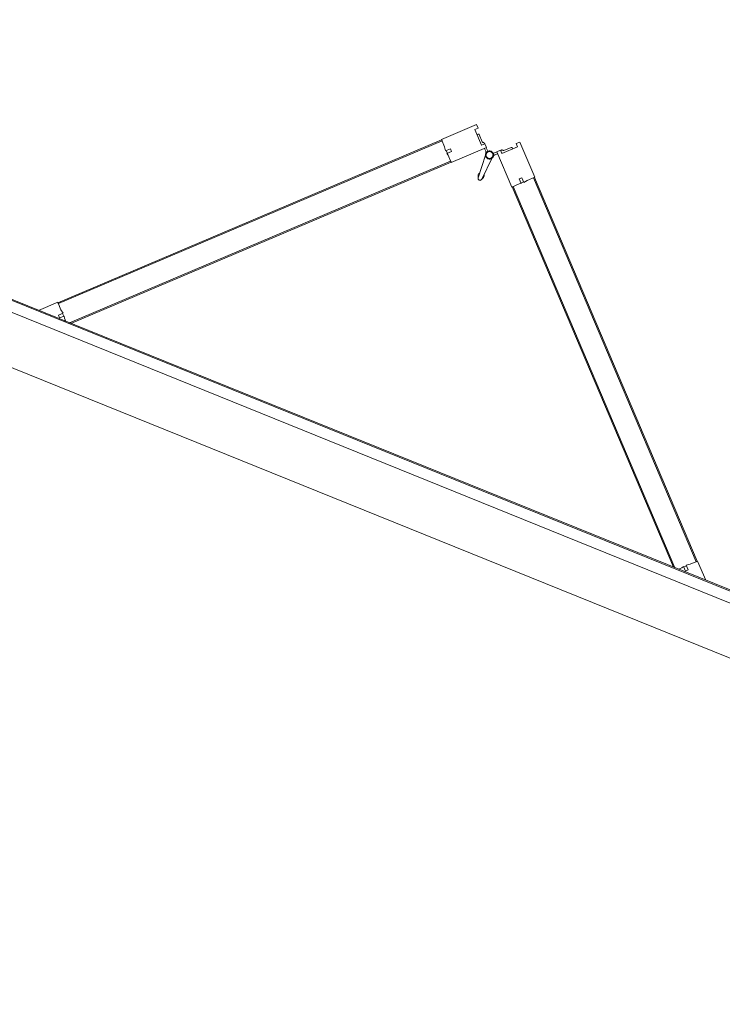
# Model space of a CAD drawing. Header units: inches. Extents: x 424 to 2043, y -237 to 445.
# Tile 114 of 256: x 744.71 to 746.11, y -109.08 to -107.12. Entities that reach past the tile are written whole.
import ezdxf

# ---------------------------------------------------------------- set-up
doc = ezdxf.new("R2010")
doc.units = ezdxf.units.IN
doc.header["$MEASUREMENT"] = 0
doc.layers.add('A-DOOR', color=31, linetype='Continuous', lineweight=9)

# ---------------------------------------------------------------- blocks, each defined once
blk = doc.blocks.new('5-panel_Bi-fold_external_door_10806 - Type 1-225860-اول')
at = {"layer": 'A-DOOR'}
for p, q in [((-0.1205, 0.7449), (-0.1742, 0.6912)), ((-0.1148, 0.7393), (-0.1205, 0.7449)), ((-0.0274, 0.7449), (-0.033, 0.7393)), ((0.0264, 0.6912), (-0.0274, 0.7449)), ((-0.1198, 0.7343), (-0.1148, 0.7393)), ((-0.0957, 0.7103), (-0.1198, 0.7343)), ((-0.1103, 0.7284), (-0.112, 0.7266)), ((-0.1103, 0.7284), (-0.112, 0.7266)), ((-0.1103, 0.7284), (-0.112, 0.7266)), ((-0.097, 0.7173), (-0.1081, 0.7284)), ((-0.0281, 0.7343), (-0.0521, 0.7103)), ((-0.0397, 0.7284), (-0.0508, 0.7173)), ((-0.0358, 0.7266), (-0.0376, 0.7284)), ((-0.0358, 0.7266), (-0.0376, 0.7284)), ((-0.0358, 0.7266), (-0.0376, 0.7284)), ((-0.033, 0.7393), (-0.0281, 0.7343)), ((-0.1389, 0.6558), (-0.0851, 0.7096)), ((-0.0908, 0.7153), (-0.0957, 0.7103)), ((-0.0909, 0.7151), (-0.0924, 0.7165)), ((-0.0851, 0.7096), (-0.0908, 0.7153)), ((-0.0879, 0.7068), (-0.0837, 0.7025)), ((-0.0797, 0.7039), (-0.0853, 0.7094)), ((-0.0625, 0.7094), (-0.0681, 0.7039)), ((-0.0642, 0.7025), (-0.0599, 0.7068)), ((-0.0571, 0.7153), (-0.0627, 0.7096)), ((-0.0627, 0.7096), (-0.009, 0.6558)), ((-0.0521, 0.7103), (-0.0571, 0.7153)), ((-0.0554, 0.7165), (-0.0569, 0.7151)), ((-0.7598, 0.1042), (-0.1735, 0.6905)), ((-0.7584, 0.1027), (-0.1721, 0.6891)), ((-0.1742, 0.6912), (-0.1627, 0.6797)), ((-0.1735, 0.6905), (-0.1721, 0.6891)), ((-0.0812, 0.695), (-0.0779, 0.648)), ((-0.0699, 0.648), (-0.0666, 0.695)), ((-0.0674, 0.7031), (-0.0676, 0.7033)), ((-0.0674, 0.7031), (-0.0676, 0.7033)), ((-0.0674, 0.7031), (-0.0676, 0.7033)), ((-0.0674, 0.7031), (-0.0676, 0.7033)), ((-0.0674, 0.7031), (-0.0676, 0.7033)), ((-0.0674, 0.7031), (-0.0676, 0.7033)), ((-0.0674, 0.7031), (-0.0676, 0.7033)), ((-0.0674, 0.7031), (-0.0676, 0.7033)), ((-0.0674, 0.7031), (-0.0676, 0.7033)), ((0.0148, 0.6797), (0.0264, 0.6912)), ((0.0243, 0.6891), (0.0257, 0.6905)), ((0.0243, 0.6891), (0.6106, 0.1027)), ((0.0257, 0.6905), (0.612, 0.1042)), ((-0.1627, 0.6797), (-0.158, 0.6731)), ((-0.158, 0.6731), (-0.1507, 0.6804)), ((-0.1571, 0.6741), (-0.1528, 0.6698)), ((-0.1464, 0.6762), (-0.1536, 0.6691)), ((-0.1536, 0.6691), (-0.15, 0.667)), ((-0.1507, 0.6804), (-0.1464, 0.6762)), ((-0.15, 0.667), (-0.1389, 0.6558)), ((-0.009, 0.6558), (0.0022, 0.667)), ((-0.0014, 0.6762), (0.0029, 0.6804)), ((0.0057, 0.6691), (-0.0014, 0.6762)), ((0.0022, 0.667), (0.0057, 0.6691)), ((0.0029, 0.6804), (0.0102, 0.6731)), ((0.005, 0.6698), (0.0092, 0.6741)), ((0.0102, 0.6731), (0.0148, 0.6797)), ((-0.7235, 0.0755), (-0.141, 0.658)), ((-0.7207, 0.0755), (-0.1396, 0.6566)), ((-0.141, 0.658), (-0.1396, 0.6566)), ((-0.0796, 0.6523), (-0.0777, 0.647)), ((-0.0796, 0.6523), (-0.0779, 0.648)), ((-0.0777, 0.647), (-0.0796, 0.6523)), ((-0.0777, 0.647), (-0.0779, 0.648)), ((-0.0701, 0.647), (-0.0683, 0.6523)), ((-0.0683, 0.6523), (-0.0701, 0.647)), ((-0.0701, 0.647), (-0.07, 0.6474)), ((-0.0683, 0.6523), (-0.0699, 0.648)), ((-0.0083, 0.6566), (-0.0069, 0.658)), ((-0.0083, 0.6566), (0.5728, 0.0755)), ((-0.0069, 0.658), (0.5757, 0.0755)), ((-0.7605, 0.1049), (-0.7899, 0.0755)), ((-0.749, 0.0933), (-0.7605, 0.1049)), ((-0.7584, 0.1027), (-0.7598, 0.1042)), ((0.6127, 0.1049), (0.6012, 0.0933)), ((0.612, 0.1042), (0.6106, 0.1027)), ((0.6421, 0.0755), (0.6127, 0.1049)), ((-0.7498, 0.0814), (-0.7424, 0.0887)), ((-0.7455, 0.0771), (-0.7498, 0.0814)), ((-0.7424, 0.0887), (-0.749, 0.0933)), ((-0.7384, 0.0842), (-0.7455, 0.0771)), ((-0.7391, 0.0835), (-0.7434, 0.0877)), ((-0.7363, 0.0807), (-0.7384, 0.0842)), ((-0.7311, 0.0755), (-0.7363, 0.0807)), ((0.5885, 0.0807), (0.5833, 0.0755)), ((0.5906, 0.0842), (0.5885, 0.0807)), ((0.5977, 0.0771), (0.5906, 0.0842)), ((0.5956, 0.0877), (0.5913, 0.0835)), ((0.6012, 0.0933), (0.5946, 0.0887)), ((0.5946, 0.0887), (0.6019, 0.0814)), ((0.6019, 0.0814), (0.5977, 0.0771)), ((2.581, 0.0759), (-2.331, 0.0759)), ((2.581, 0.0737), (-2.331, 0.0737)), ((-2.331, 0.0516), (2.581, 0.0516)), ((-2.331, -0.05), (2.581, -0.05))]:
    blk.add_line(p, q, dxfattribs=at)
at = {"layer": 'A-DOOR', "flags": 128}
for points in [[(-0.0739, 0.7063), (-0.0742, 0.7063), (-0.0746, 0.7063), (-0.0749, 0.7063), (-0.0752, 0.7062), (-0.0755, 0.7062), (-0.0758, 0.7061), (-0.0761, 0.706), (-0.0764, 0.7059), (-0.0767, 0.7058), (-0.077, 0.7057), (-0.0773, 0.7056), (-0.0776, 0.7054), (-0.0779, 0.7053), (-0.0782, 0.7051), (-0.0784, 0.7049), (-0.0787, 0.7048), (-0.0789, 0.7046), (-0.0792, 0.7044), (-0.0794, 0.7041), (-0.0797, 0.7039), (-0.0799, 0.7037), (-0.0801, 0.7034), (-0.0803, 0.7032), (-0.0805, 0.7029), (-0.0806, 0.7027), (-0.0808, 0.7024), (-0.081, 0.7021), (-0.0811, 0.7018), (-0.0812, 0.7015), (-0.0814, 0.7012), (-0.0815, 0.7009), (-0.0816, 0.7006), (-0.0817, 0.7003), (-0.0817, 0.7), (-0.0818, 0.6997), (-0.0818, 0.6994), (-0.0819, 0.6991), (-0.0819, 0.6987), (-0.0819, 0.6984), (-0.0819, 0.6981), (-0.0819, 0.6978), (-0.0819, 0.6975), (-0.0818, 0.6972), (-0.0818, 0.6968), (-0.0817, 0.6965), (-0.0816, 0.6962), (-0.0815, 0.6959), (-0.0814, 0.6956), (-0.0813, 0.6953), (-0.0812, 0.695), (-0.0811, 0.6947), (-0.0809, 0.6944), (-0.0807, 0.6942), (-0.0806, 0.6939), (-0.0804, 0.6936), (-0.0802, 0.6934), (-0.08, 0.6931), (-0.0798, 0.6929), (-0.0796, 0.6927), (-0.0793, 0.6924), (-0.0791, 0.6922), (-0.0788, 0.692), (-0.0786, 0.6918), (-0.0783, 0.6917), (-0.078, 0.6915), (-0.0778, 0.6913), (-0.0775, 0.6912), (-0.0772, 0.691)], [(-0.0739, 0.7063), (-0.0742, 0.7063), (-0.0746, 0.7063), (-0.0749, 0.7063), (-0.0752, 0.7062), (-0.0755, 0.7062), (-0.0758, 0.7061), (-0.0761, 0.706), (-0.0764, 0.7059), (-0.0767, 0.7058), (-0.077, 0.7057), (-0.0773, 0.7056), (-0.0776, 0.7054), (-0.0779, 0.7053), (-0.0782, 0.7051), (-0.0784, 0.7049), (-0.0787, 0.7048), (-0.0789, 0.7046), (-0.0792, 0.7044), (-0.0794, 0.7041), (-0.0797, 0.7039), (-0.0799, 0.7037), (-0.0801, 0.7034), (-0.0803, 0.7032), (-0.0805, 0.7029), (-0.0806, 0.7027), (-0.0808, 0.7024), (-0.081, 0.7021), (-0.0811, 0.7018), (-0.0812, 0.7015), (-0.0814, 0.7012), (-0.0815, 0.7009), (-0.0816, 0.7006), (-0.0817, 0.7003), (-0.0817, 0.7), (-0.0818, 0.6997), (-0.0818, 0.6994), (-0.0819, 0.6991), (-0.0819, 0.6987), (-0.0819, 0.6984), (-0.0819, 0.6981), (-0.0819, 0.6978), (-0.0819, 0.6975), (-0.0818, 0.6972), (-0.0818, 0.6968), (-0.0817, 0.6965), (-0.0816, 0.6962), (-0.0815, 0.6959), (-0.0814, 0.6956), (-0.0813, 0.6953), (-0.0812, 0.695), (-0.0811, 0.6947), (-0.0809, 0.6944), (-0.0807, 0.6942), (-0.0806, 0.6939), (-0.0804, 0.6936), (-0.0802, 0.6934), (-0.08, 0.6931), (-0.0798, 0.6929), (-0.0796, 0.6927), (-0.0793, 0.6924), (-0.0791, 0.6922), (-0.0788, 0.692), (-0.0786, 0.6918), (-0.0783, 0.6917), (-0.078, 0.6915), (-0.0778, 0.6913), (-0.0775, 0.6912), (-0.0772, 0.691), (-0.0769, 0.6909), (-0.0766, 0.6908), (-0.0763, 0.6907), (-0.076, 0.6906), (-0.0757, 0.6905), (-0.0754, 0.6905), (-0.075, 0.6904), (-0.0747, 0.6904), (-0.0744, 0.6904), (-0.0741, 0.6903), (-0.0739, 0.6903)], [(-0.0739, 0.7063), (-0.0742, 0.7063), (-0.0746, 0.7063), (-0.0749, 0.7063), (-0.0752, 0.7062), (-0.0755, 0.7062), (-0.0758, 0.7061), (-0.0761, 0.706), (-0.0764, 0.7059), (-0.0767, 0.7058), (-0.077, 0.7057), (-0.0773, 0.7056), (-0.0776, 0.7054), (-0.0779, 0.7053), (-0.0782, 0.7051), (-0.0784, 0.7049), (-0.0787, 0.7048), (-0.0789, 0.7046), (-0.0792, 0.7044), (-0.0794, 0.7041), (-0.0797, 0.7039), (-0.0799, 0.7037), (-0.0801, 0.7034), (-0.0803, 0.7032), (-0.0805, 0.7029), (-0.0806, 0.7027), (-0.0808, 0.7024), (-0.081, 0.7021), (-0.0811, 0.7018), (-0.0812, 0.7015), (-0.0814, 0.7012), (-0.0815, 0.7009), (-0.0816, 0.7006), (-0.0817, 0.7003), (-0.0817, 0.7), (-0.0818, 0.6997), (-0.0818, 0.6994), (-0.0819, 0.6991), (-0.0819, 0.6987), (-0.0819, 0.6984), (-0.0819, 0.6981), (-0.0819, 0.6978), (-0.0819, 0.6975), (-0.0818, 0.6972), (-0.0818, 0.6968), (-0.0817, 0.6965), (-0.0816, 0.6962), (-0.0815, 0.6959), (-0.0814, 0.6956), (-0.0813, 0.6953), (-0.0812, 0.695), (-0.0811, 0.6947), (-0.0809, 0.6944), (-0.0807, 0.6942), (-0.0806, 0.6939), (-0.0804, 0.6936), (-0.0802, 0.6934), (-0.08, 0.6931), (-0.0798, 0.6929), (-0.0796, 0.6927), (-0.0793, 0.6924), (-0.0791, 0.6922), (-0.0788, 0.692), (-0.0786, 0.6918), (-0.0783, 0.6917), (-0.078, 0.6915), (-0.0778, 0.6913), (-0.0775, 0.6912), (-0.0772, 0.691)], [(-0.0739, 0.7063), (-0.0742, 0.7063), (-0.0746, 0.7063), (-0.0749, 0.7063), (-0.0752, 0.7062), (-0.0755, 0.7062), (-0.0758, 0.7061), (-0.0761, 0.706), (-0.0764, 0.7059), (-0.0767, 0.7058), (-0.077, 0.7057), (-0.0773, 0.7056), (-0.0776, 0.7054), (-0.0779, 0.7053), (-0.0782, 0.7051), (-0.0784, 0.7049), (-0.0787, 0.7048), (-0.0789, 0.7046), (-0.0792, 0.7044), (-0.0794, 0.7041), (-0.0797, 0.7039), (-0.0799, 0.7037), (-0.0801, 0.7034), (-0.0803, 0.7032), (-0.0805, 0.7029), (-0.0806, 0.7027), (-0.0808, 0.7024), (-0.081, 0.7021), (-0.0811, 0.7018), (-0.0812, 0.7015), (-0.0814, 0.7012), (-0.0815, 0.7009), (-0.0816, 0.7006), (-0.0817, 0.7003), (-0.0817, 0.7), (-0.0818, 0.6997), (-0.0818, 0.6994), (-0.0819, 0.6991), (-0.0819, 0.6987), (-0.0819, 0.6984), (-0.0819, 0.6981), (-0.0819, 0.6978), (-0.0819, 0.6975), (-0.0818, 0.6972), (-0.0818, 0.6968), (-0.0817, 0.6965), (-0.0816, 0.6962), (-0.0815, 0.6959), (-0.0814, 0.6956), (-0.0813, 0.6953), (-0.0812, 0.695), (-0.0811, 0.6947), (-0.0809, 0.6944), (-0.0807, 0.6942), (-0.0806, 0.6939), (-0.0804, 0.6936), (-0.0802, 0.6934), (-0.08, 0.6931), (-0.0798, 0.6929), (-0.0796, 0.6927), (-0.0793, 0.6924), (-0.0791, 0.6922), (-0.0788, 0.692), (-0.0786, 0.6918), (-0.0783, 0.6917), (-0.078, 0.6915), (-0.0778, 0.6913), (-0.0775, 0.6912), (-0.0772, 0.691)], [(-0.0739, 0.7063), (-0.0742, 0.7063), (-0.0746, 0.7063), (-0.0749, 0.7063), (-0.0752, 0.7062), (-0.0755, 0.7062), (-0.0758, 0.7061), (-0.0761, 0.706), (-0.0764, 0.7059), (-0.0767, 0.7058), (-0.077, 0.7057), (-0.0773, 0.7056), (-0.0776, 0.7054), (-0.0779, 0.7053), (-0.0782, 0.7051), (-0.0784, 0.7049), (-0.0787, 0.7048), (-0.0789, 0.7046), (-0.0792, 0.7044), (-0.0794, 0.7041), (-0.0797, 0.7039), (-0.0799, 0.7037), (-0.0801, 0.7034), (-0.0803, 0.7032), (-0.0805, 0.7029), (-0.0806, 0.7027), (-0.0808, 0.7024), (-0.081, 0.7021), (-0.0811, 0.7018), (-0.0812, 0.7015), (-0.0814, 0.7012), (-0.0815, 0.7009), (-0.0816, 0.7006), (-0.0817, 0.7003), (-0.0817, 0.7), (-0.0818, 0.6997), (-0.0818, 0.6994), (-0.0819, 0.6991), (-0.0819, 0.6987), (-0.0819, 0.6984), (-0.0819, 0.6981), (-0.0819, 0.6978), (-0.0819, 0.6975), (-0.0818, 0.6972), (-0.0818, 0.6968), (-0.0817, 0.6965), (-0.0816, 0.6962), (-0.0815, 0.6959), (-0.0814, 0.6956), (-0.0813, 0.6953), (-0.0812, 0.695), (-0.0811, 0.6947), (-0.0809, 0.6944), (-0.0807, 0.6942), (-0.0806, 0.6939), (-0.0804, 0.6936), (-0.0802, 0.6934), (-0.08, 0.6931), (-0.0798, 0.6929), (-0.0796, 0.6927), (-0.0793, 0.6924), (-0.0791, 0.6922), (-0.0788, 0.692), (-0.0786, 0.6918), (-0.0783, 0.6917), (-0.078, 0.6915), (-0.0778, 0.6913), (-0.0775, 0.6912), (-0.0772, 0.691)], [(-0.0739, 0.7063), (-0.0742, 0.7063), (-0.0746, 0.7063), (-0.0749, 0.7063), (-0.0752, 0.7062), (-0.0755, 0.7062), (-0.0758, 0.7061), (-0.0761, 0.706), (-0.0764, 0.7059), (-0.0767, 0.7058), (-0.077, 0.7057), (-0.0773, 0.7056), (-0.0776, 0.7054), (-0.0779, 0.7053), (-0.0782, 0.7051), (-0.0784, 0.7049), (-0.0787, 0.7048), (-0.0789, 0.7046), (-0.0792, 0.7044), (-0.0794, 0.7041), (-0.0797, 0.7039), (-0.0799, 0.7037), (-0.0801, 0.7034), (-0.0803, 0.7032), (-0.0805, 0.7029)], [(-0.0739, 0.7063), (-0.0742, 0.7063), (-0.0746, 0.7063), (-0.0749, 0.7063), (-0.0752, 0.7062), (-0.0755, 0.7062), (-0.0758, 0.7061), (-0.0761, 0.706), (-0.0764, 0.7059), (-0.0767, 0.7058), (-0.077, 0.7057), (-0.0773, 0.7056), (-0.0776, 0.7054), (-0.0779, 0.7053), (-0.0782, 0.7051), (-0.0784, 0.7049), (-0.0787, 0.7048), (-0.0789, 0.7046), (-0.0792, 0.7044), (-0.0794, 0.7041), (-0.0797, 0.7039), (-0.0799, 0.7037), (-0.0801, 0.7034), (-0.0803, 0.7032), (-0.0805, 0.7029)], [(-0.0739, 0.7063), (-0.0742, 0.7063), (-0.0746, 0.7063), (-0.0749, 0.7063), (-0.0752, 0.7062), (-0.0755, 0.7062), (-0.0758, 0.7061), (-0.0761, 0.706), (-0.0764, 0.7059), (-0.0767, 0.7058), (-0.077, 0.7057), (-0.0773, 0.7056), (-0.0776, 0.7054), (-0.0779, 0.7053), (-0.0782, 0.7051), (-0.0784, 0.7049), (-0.0787, 0.7048), (-0.0789, 0.7046), (-0.0792, 0.7044), (-0.0794, 0.7041), (-0.0797, 0.7039), (-0.0799, 0.7037), (-0.0801, 0.7034), (-0.0803, 0.7032), (-0.0805, 0.7029)], [(-0.0739, 0.7063), (-0.0742, 0.7063), (-0.0746, 0.7063), (-0.0749, 0.7063), (-0.0752, 0.7062), (-0.0755, 0.7062), (-0.0758, 0.7061), (-0.0761, 0.706), (-0.0764, 0.7059), (-0.0767, 0.7058), (-0.077, 0.7057), (-0.0773, 0.7056), (-0.0776, 0.7054), (-0.0779, 0.7053), (-0.0782, 0.7051), (-0.0784, 0.7049), (-0.0787, 0.7048), (-0.0789, 0.7046), (-0.0792, 0.7044), (-0.0794, 0.7041), (-0.0797, 0.7039), (-0.0799, 0.7037), (-0.0801, 0.7034), (-0.0803, 0.7032), (-0.0805, 0.7029)], [(-0.0739, 0.7063), (-0.0742, 0.7063), (-0.0746, 0.7063), (-0.0749, 0.7063), (-0.0752, 0.7062), (-0.0755, 0.7062), (-0.0758, 0.7061), (-0.0761, 0.706), (-0.0764, 0.7059), (-0.0767, 0.7058), (-0.077, 0.7057), (-0.0773, 0.7056), (-0.0776, 0.7054), (-0.0779, 0.7053), (-0.0782, 0.7051), (-0.0784, 0.7049), (-0.0787, 0.7048), (-0.0789, 0.7046), (-0.0792, 0.7044), (-0.0794, 0.7041), (-0.0797, 0.7039), (-0.0799, 0.7037), (-0.0801, 0.7034), (-0.0803, 0.7032), (-0.0805, 0.7029)], [(-0.0739, 0.7063), (-0.0742, 0.7063), (-0.0746, 0.7063), (-0.0749, 0.7063), (-0.0752, 0.7062), (-0.0755, 0.7062), (-0.0758, 0.7061), (-0.0761, 0.706), (-0.0764, 0.7059), (-0.0767, 0.7058), (-0.077, 0.7057), (-0.0773, 0.7056), (-0.0776, 0.7054), (-0.0779, 0.7053), (-0.0782, 0.7051), (-0.0784, 0.7049), (-0.0787, 0.7048), (-0.0789, 0.7046), (-0.0792, 0.7044), (-0.0794, 0.7041), (-0.0797, 0.7039), (-0.0799, 0.7037), (-0.0801, 0.7034), (-0.0803, 0.7032), (-0.0805, 0.7029)], [(-0.0739, 0.7063), (-0.0742, 0.7063), (-0.0746, 0.7063), (-0.0749, 0.7063), (-0.0752, 0.7062), (-0.0755, 0.7062), (-0.0758, 0.7061), (-0.0761, 0.706), (-0.0764, 0.7059), (-0.0767, 0.7058), (-0.077, 0.7057), (-0.0773, 0.7056), (-0.0776, 0.7054), (-0.0779, 0.7053), (-0.0782, 0.7051), (-0.0784, 0.7049), (-0.0787, 0.7048), (-0.0789, 0.7046), (-0.0792, 0.7044), (-0.0794, 0.7041), (-0.0797, 0.7039), (-0.0799, 0.7037), (-0.0801, 0.7034), (-0.0803, 0.7032), (-0.0805, 0.7029)], [(-0.0739, 0.7063), (-0.0742, 0.7063), (-0.0746, 0.7063), (-0.0749, 0.7063), (-0.0752, 0.7062), (-0.0755, 0.7062), (-0.0758, 0.7061), (-0.0761, 0.706), (-0.0764, 0.7059), (-0.0767, 0.7058), (-0.077, 0.7057), (-0.0773, 0.7056), (-0.0776, 0.7054), (-0.0779, 0.7053), (-0.0782, 0.7051), (-0.0784, 0.7049), (-0.0787, 0.7048), (-0.0789, 0.7046), (-0.0792, 0.7044), (-0.0794, 0.7041), (-0.0797, 0.7039), (-0.0799, 0.7037), (-0.0801, 0.7034), (-0.0803, 0.7032), (-0.0805, 0.7029)], [(-0.0739, 0.7063), (-0.0742, 0.7063), (-0.0746, 0.7063), (-0.0749, 0.7063), (-0.0752, 0.7062), (-0.0755, 0.7062), (-0.0758, 0.7061), (-0.0761, 0.706), (-0.0764, 0.7059), (-0.0767, 0.7058), (-0.077, 0.7057), (-0.0773, 0.7056), (-0.0776, 0.7054), (-0.0779, 0.7053), (-0.0782, 0.7051), (-0.0784, 0.7049), (-0.0787, 0.7048), (-0.0789, 0.7046), (-0.0792, 0.7044), (-0.0794, 0.7041), (-0.0797, 0.7039), (-0.0799, 0.7037), (-0.0801, 0.7034), (-0.0803, 0.7032), (-0.0805, 0.7029)], [(-0.0681, 0.7038), (-0.0683, 0.704), (-0.0685, 0.7042), (-0.0688, 0.7045), (-0.069, 0.7047), (-0.0693, 0.7048), (-0.0695, 0.705), (-0.0698, 0.7052), (-0.0701, 0.7054), (-0.0704, 0.7055), (-0.0706, 0.7056), (-0.0709, 0.7058), (-0.0712, 0.7059), (-0.0715, 0.706), (-0.0718, 0.7061), (-0.0722, 0.7061), (-0.0725, 0.7062), (-0.0728, 0.7063), (-0.0731, 0.7063), (-0.0734, 0.7063), (-0.0737, 0.7063), (-0.0739, 0.7063)], [(-0.0739, 0.6903), (-0.0736, 0.6903), (-0.0733, 0.6904), (-0.073, 0.6904), (-0.0726, 0.6904), (-0.0723, 0.6905), (-0.072, 0.6906), (-0.0717, 0.6907), (-0.0714, 0.6907), (-0.0711, 0.6909), (-0.0708, 0.691), (-0.0705, 0.6911), (-0.0702, 0.6912), (-0.0699, 0.6914), (-0.0697, 0.6916), (-0.0694, 0.6917), (-0.0691, 0.6919), (-0.0689, 0.6921), (-0.0686, 0.6923), (-0.0684, 0.6925), (-0.0682, 0.6928), (-0.068, 0.693), (-0.0677, 0.6932), (-0.0676, 0.6935), (-0.0674, 0.6938), (-0.0672, 0.694), (-0.067, 0.6943), (-0.0669, 0.6946), (-0.0667, 0.6949), (-0.0666, 0.6951), (-0.0665, 0.6954), (-0.0663, 0.6957), (-0.0663, 0.696), (-0.0662, 0.6964), (-0.0661, 0.6967), (-0.066, 0.697), (-0.066, 0.6973), (-0.0659, 0.6976), (-0.0659, 0.6979), (-0.0659, 0.6983), (-0.0659, 0.6986), (-0.0659, 0.6989), (-0.066, 0.6992), (-0.066, 0.6995), (-0.0661, 0.6998), (-0.0661, 0.7002), (-0.0662, 0.7005), (-0.0663, 0.7008), (-0.0664, 0.7011), (-0.0665, 0.7014), (-0.0666, 0.7017), (-0.0668, 0.702), (-0.0669, 0.7022), (-0.0671, 0.7025), (-0.0673, 0.7028), (-0.0674, 0.7031), (-0.0676, 0.7033), (-0.0678, 0.7036), (-0.0681, 0.7038), (-0.0683, 0.704), (-0.0685, 0.7042), (-0.0688, 0.7045), (-0.069, 0.7047), (-0.0693, 0.7048), (-0.0695, 0.705), (-0.0698, 0.7052), (-0.0701, 0.7054), (-0.0704, 0.7055), (-0.0706, 0.7056), (-0.0709, 0.7058), (-0.0712, 0.7059), (-0.0715, 0.706), (-0.0718, 0.7061), (-0.0722, 0.7061), (-0.0725, 0.7062), (-0.0728, 0.7063), (-0.0731, 0.7063), (-0.0734, 0.7063), (-0.0737, 0.7063), (-0.0739, 0.7063)], [(-0.0681, 0.7038), (-0.0683, 0.704), (-0.0685, 0.7042), (-0.0688, 0.7045), (-0.069, 0.7047), (-0.0693, 0.7048), (-0.0695, 0.705), (-0.0698, 0.7052), (-0.0701, 0.7054), (-0.0704, 0.7055), (-0.0706, 0.7056), (-0.0709, 0.7058), (-0.0712, 0.7059), (-0.0715, 0.706), (-0.0718, 0.7061), (-0.0722, 0.7061), (-0.0725, 0.7062), (-0.0728, 0.7063), (-0.0731, 0.7063), (-0.0734, 0.7063), (-0.0737, 0.7063), (-0.0739, 0.7063)], [(-0.0681, 0.7038), (-0.0683, 0.704), (-0.0685, 0.7042), (-0.0688, 0.7045), (-0.069, 0.7047), (-0.0693, 0.7048), (-0.0695, 0.705), (-0.0698, 0.7052), (-0.0701, 0.7054), (-0.0704, 0.7055), (-0.0706, 0.7056), (-0.0709, 0.7058), (-0.0712, 0.7059), (-0.0715, 0.706), (-0.0718, 0.7061), (-0.0722, 0.7061), (-0.0725, 0.7062), (-0.0728, 0.7063), (-0.0731, 0.7063), (-0.0734, 0.7063), (-0.0737, 0.7063), (-0.0739, 0.7063)], [(-0.0681, 0.7038), (-0.0683, 0.704), (-0.0685, 0.7042), (-0.0688, 0.7045), (-0.069, 0.7047), (-0.0693, 0.7048), (-0.0695, 0.705), (-0.0698, 0.7052), (-0.0701, 0.7054), (-0.0704, 0.7055), (-0.0706, 0.7056), (-0.0709, 0.7058), (-0.0712, 0.7059), (-0.0715, 0.706), (-0.0718, 0.7061), (-0.0722, 0.7061), (-0.0725, 0.7062), (-0.0728, 0.7063), (-0.0731, 0.7063), (-0.0734, 0.7063), (-0.0737, 0.7063), (-0.0739, 0.7063)], [(-0.0709, 0.7058), (-0.0712, 0.7059), (-0.0715, 0.706), (-0.0718, 0.7061), (-0.0722, 0.7061), (-0.0725, 0.7062), (-0.0728, 0.7063), (-0.0731, 0.7063), (-0.0734, 0.7063)], [(-0.0709, 0.7058), (-0.0712, 0.7059), (-0.0715, 0.706), (-0.0718, 0.7061), (-0.0722, 0.7061), (-0.0725, 0.7062), (-0.0728, 0.7063), (-0.0731, 0.7063), (-0.0734, 0.7063)], [(-0.0709, 0.7058), (-0.0712, 0.7059), (-0.0715, 0.706), (-0.0718, 0.7061), (-0.0722, 0.7061), (-0.0725, 0.7062), (-0.0728, 0.7063), (-0.0731, 0.7063), (-0.0734, 0.7063)], [(-0.0709, 0.7058), (-0.0712, 0.7059), (-0.0715, 0.706), (-0.0718, 0.7061), (-0.0722, 0.7061), (-0.0725, 0.7062), (-0.0728, 0.7063), (-0.0731, 0.7063), (-0.0734, 0.7063)], [(-0.0709, 0.7058), (-0.0712, 0.7059), (-0.0715, 0.706), (-0.0718, 0.7061), (-0.0722, 0.7061), (-0.0725, 0.7062), (-0.0728, 0.7063), (-0.0731, 0.7063), (-0.0734, 0.7063)], [(-0.0709, 0.7058), (-0.0712, 0.7059), (-0.0715, 0.706), (-0.0718, 0.7061), (-0.0722, 0.7061), (-0.0725, 0.7062), (-0.0728, 0.7063), (-0.0731, 0.7063), (-0.0734, 0.7063)], [(-0.0709, 0.7058), (-0.0712, 0.7059), (-0.0715, 0.706), (-0.0718, 0.7061), (-0.0722, 0.7061), (-0.0725, 0.7062), (-0.0728, 0.7063), (-0.0731, 0.7063), (-0.0734, 0.7063)], [(-0.0709, 0.7058), (-0.0712, 0.7059), (-0.0715, 0.706), (-0.0718, 0.7061), (-0.0722, 0.7061), (-0.0725, 0.7062), (-0.0728, 0.7063), (-0.0731, 0.7063), (-0.0734, 0.7063)], [(-0.0709, 0.7058), (-0.0712, 0.7059), (-0.0715, 0.706), (-0.0718, 0.7061), (-0.0722, 0.7061), (-0.0725, 0.7062), (-0.0728, 0.7063), (-0.0731, 0.7063), (-0.0734, 0.7063)], [(-0.0681, 0.7038), (-0.0683, 0.704), (-0.0685, 0.7042), (-0.0688, 0.7045), (-0.069, 0.7047), (-0.0693, 0.7048), (-0.0695, 0.705), (-0.0698, 0.7052), (-0.0701, 0.7054), (-0.0704, 0.7055), (-0.0706, 0.7056)], [(-0.0681, 0.7038), (-0.0683, 0.704), (-0.0685, 0.7042), (-0.0688, 0.7045), (-0.069, 0.7047), (-0.0693, 0.7048), (-0.0695, 0.705), (-0.0698, 0.7052), (-0.0701, 0.7054), (-0.0704, 0.7055), (-0.0706, 0.7056)], [(-0.0681, 0.7038), (-0.0683, 0.704), (-0.0685, 0.7042), (-0.0688, 0.7045), (-0.069, 0.7047), (-0.0693, 0.7048), (-0.0695, 0.705), (-0.0698, 0.7052), (-0.0701, 0.7054), (-0.0704, 0.7055), (-0.0706, 0.7056)], [(-0.0681, 0.7038), (-0.0683, 0.704), (-0.0685, 0.7042), (-0.0688, 0.7045), (-0.069, 0.7047), (-0.0693, 0.7048), (-0.0695, 0.705), (-0.0698, 0.7052), (-0.0701, 0.7054), (-0.0704, 0.7055), (-0.0706, 0.7056)], [(-0.0681, 0.7038), (-0.0683, 0.704), (-0.0685, 0.7042), (-0.0688, 0.7045), (-0.069, 0.7047), (-0.0693, 0.7048), (-0.0695, 0.705), (-0.0698, 0.7052), (-0.0701, 0.7054), (-0.0704, 0.7055), (-0.0706, 0.7056)], [(-0.0681, 0.7038), (-0.0683, 0.704), (-0.0685, 0.7042), (-0.0688, 0.7045), (-0.069, 0.7047), (-0.0693, 0.7048), (-0.0695, 0.705), (-0.0698, 0.7052), (-0.0701, 0.7054), (-0.0704, 0.7055), (-0.0706, 0.7056)], [(-0.0681, 0.7038), (-0.0683, 0.704), (-0.0685, 0.7042), (-0.0688, 0.7045), (-0.069, 0.7047), (-0.0693, 0.7048), (-0.0695, 0.705), (-0.0698, 0.7052), (-0.0701, 0.7054), (-0.0704, 0.7055), (-0.0706, 0.7056)], [(-0.0681, 0.7038), (-0.0683, 0.704), (-0.0685, 0.7042), (-0.0688, 0.7045), (-0.069, 0.7047), (-0.0693, 0.7048), (-0.0695, 0.705), (-0.0698, 0.7052), (-0.0701, 0.7054), (-0.0704, 0.7055), (-0.0706, 0.7056)], [(-0.0681, 0.7038), (-0.0683, 0.704), (-0.0685, 0.7042), (-0.0688, 0.7045), (-0.069, 0.7047), (-0.0693, 0.7048), (-0.0695, 0.705), (-0.0698, 0.7052), (-0.0701, 0.7054), (-0.0704, 0.7055), (-0.0706, 0.7056)], [(-0.0808, 0.7024), (-0.081, 0.7021), (-0.0811, 0.7018), (-0.0812, 0.7015), (-0.0814, 0.7012), (-0.0815, 0.7009), (-0.0816, 0.7006), (-0.0817, 0.7003), (-0.0817, 0.7), (-0.0818, 0.6997), (-0.0818, 0.6994), (-0.0819, 0.6991), (-0.0819, 0.6987), (-0.0819, 0.6984), (-0.0819, 0.6981), (-0.0819, 0.6978), (-0.0819, 0.6975), (-0.0818, 0.6972), (-0.0818, 0.6968), (-0.0817, 0.6965), (-0.0816, 0.6962), (-0.0815, 0.6959), (-0.0814, 0.6956), (-0.0813, 0.6953)], [(-0.081, 0.7021), (-0.0811, 0.7018), (-0.0812, 0.7015), (-0.0814, 0.7012), (-0.0815, 0.7009), (-0.0816, 0.7006), (-0.0817, 0.7003), (-0.0817, 0.7), (-0.0818, 0.6997), (-0.0818, 0.6994), (-0.0819, 0.6991), (-0.0819, 0.6987), (-0.0819, 0.6984), (-0.0819, 0.6981), (-0.0819, 0.6978), (-0.0819, 0.6975), (-0.0818, 0.6972), (-0.0818, 0.6968), (-0.0817, 0.6965), (-0.0816, 0.6962), (-0.0815, 0.6959), (-0.0814, 0.6956), (-0.0813, 0.6953)], [(-0.081, 0.7021), (-0.0811, 0.7018), (-0.0812, 0.7015), (-0.0814, 0.7012), (-0.0815, 0.7009), (-0.0816, 0.7006), (-0.0817, 0.7003), (-0.0817, 0.7), (-0.0818, 0.6997), (-0.0818, 0.6994), (-0.0819, 0.6991), (-0.0819, 0.6987), (-0.0819, 0.6984), (-0.0819, 0.6981), (-0.0819, 0.6978), (-0.0819, 0.6975), (-0.0818, 0.6972), (-0.0818, 0.6968), (-0.0817, 0.6965), (-0.0816, 0.6962), (-0.0815, 0.6959), (-0.0814, 0.6956), (-0.0813, 0.6953)], [(-0.081, 0.7021), (-0.0811, 0.7018), (-0.0812, 0.7015), (-0.0814, 0.7012), (-0.0815, 0.7009), (-0.0816, 0.7006), (-0.0817, 0.7003), (-0.0817, 0.7), (-0.0818, 0.6997), (-0.0818, 0.6994), (-0.0819, 0.6991), (-0.0819, 0.6987), (-0.0819, 0.6984), (-0.0819, 0.6981), (-0.0819, 0.6978), (-0.0819, 0.6975), (-0.0818, 0.6972), (-0.0818, 0.6968), (-0.0817, 0.6965), (-0.0816, 0.6962), (-0.0815, 0.6959), (-0.0814, 0.6956), (-0.0813, 0.6953)], [(-0.081, 0.7021), (-0.0811, 0.7018), (-0.0812, 0.7015), (-0.0814, 0.7012), (-0.0815, 0.7009), (-0.0816, 0.7006), (-0.0817, 0.7003), (-0.0817, 0.7), (-0.0818, 0.6997), (-0.0818, 0.6994), (-0.0819, 0.6991), (-0.0819, 0.6987), (-0.0819, 0.6984), (-0.0819, 0.6981), (-0.0819, 0.6978), (-0.0819, 0.6975), (-0.0818, 0.6972), (-0.0818, 0.6968), (-0.0817, 0.6965), (-0.0816, 0.6962), (-0.0815, 0.6959), (-0.0814, 0.6956), (-0.0813, 0.6953)], [(-0.081, 0.7021), (-0.0811, 0.7018), (-0.0812, 0.7015), (-0.0814, 0.7012), (-0.0815, 0.7009), (-0.0816, 0.7006), (-0.0817, 0.7003), (-0.0817, 0.7), (-0.0818, 0.6997), (-0.0818, 0.6994), (-0.0819, 0.6991), (-0.0819, 0.6987), (-0.0819, 0.6984), (-0.0819, 0.6981), (-0.0819, 0.6978), (-0.0819, 0.6975), (-0.0818, 0.6972), (-0.0818, 0.6968), (-0.0817, 0.6965), (-0.0816, 0.6962), (-0.0815, 0.6959), (-0.0814, 0.6956), (-0.0813, 0.6953)], [(-0.081, 0.7021), (-0.0811, 0.7018), (-0.0812, 0.7015), (-0.0814, 0.7012), (-0.0815, 0.7009), (-0.0816, 0.7006), (-0.0817, 0.7003), (-0.0817, 0.7), (-0.0818, 0.6997), (-0.0818, 0.6994), (-0.0819, 0.6991), (-0.0819, 0.6987), (-0.0819, 0.6984), (-0.0819, 0.6981), (-0.0819, 0.6978), (-0.0819, 0.6975), (-0.0818, 0.6972), (-0.0818, 0.6968), (-0.0817, 0.6965), (-0.0816, 0.6962), (-0.0815, 0.6959), (-0.0814, 0.6956), (-0.0813, 0.6953)], [(-0.081, 0.7021), (-0.0811, 0.7018), (-0.0812, 0.7015), (-0.0814, 0.7012), (-0.0815, 0.7009), (-0.0816, 0.7006), (-0.0817, 0.7003), (-0.0817, 0.7), (-0.0818, 0.6997), (-0.0818, 0.6994), (-0.0819, 0.6991), (-0.0819, 0.6987), (-0.0819, 0.6984), (-0.0819, 0.6981), (-0.0819, 0.6978), (-0.0819, 0.6975), (-0.0818, 0.6972), (-0.0818, 0.6968), (-0.0817, 0.6965), (-0.0816, 0.6962), (-0.0815, 0.6959), (-0.0814, 0.6956), (-0.0813, 0.6953)], [(-0.081, 0.7021), (-0.0811, 0.7018), (-0.0812, 0.7015), (-0.0814, 0.7012), (-0.0815, 0.7009), (-0.0816, 0.7006), (-0.0817, 0.7003), (-0.0817, 0.7), (-0.0818, 0.6997), (-0.0818, 0.6994), (-0.0819, 0.6991), (-0.0819, 0.6987), (-0.0819, 0.6984), (-0.0819, 0.6981), (-0.0819, 0.6978), (-0.0819, 0.6975), (-0.0818, 0.6972), (-0.0818, 0.6968), (-0.0817, 0.6965), (-0.0816, 0.6962), (-0.0815, 0.6959), (-0.0814, 0.6956), (-0.0813, 0.6953)], [(-0.0769, 0.6909), (-0.0766, 0.6908), (-0.0763, 0.6907), (-0.076, 0.6906), (-0.0757, 0.6905), (-0.0754, 0.6905), (-0.075, 0.6904), (-0.0747, 0.6904), (-0.0744, 0.6904), (-0.0741, 0.6903), (-0.0739, 0.6903)], [(-0.0769, 0.6909), (-0.0766, 0.6908), (-0.0763, 0.6907), (-0.076, 0.6906), (-0.0757, 0.6905), (-0.0754, 0.6905), (-0.075, 0.6904), (-0.0747, 0.6904), (-0.0744, 0.6904), (-0.0741, 0.6903), (-0.0739, 0.6903)], [(-0.0769, 0.6909), (-0.0766, 0.6908), (-0.0763, 0.6907), (-0.076, 0.6906), (-0.0757, 0.6905), (-0.0754, 0.6905), (-0.075, 0.6904), (-0.0747, 0.6904), (-0.0744, 0.6904), (-0.0741, 0.6903), (-0.0739, 0.6903)], [(-0.0769, 0.6909), (-0.0766, 0.6908), (-0.0763, 0.6907), (-0.076, 0.6906), (-0.0757, 0.6905), (-0.0754, 0.6905), (-0.075, 0.6904), (-0.0747, 0.6904), (-0.0744, 0.6904), (-0.0741, 0.6903), (-0.0739, 0.6903)], [(-0.0739, 0.6903), (-0.0736, 0.6903), (-0.0733, 0.6904), (-0.073, 0.6904), (-0.0726, 0.6904), (-0.0723, 0.6905), (-0.072, 0.6906), (-0.0717, 0.6907), (-0.0714, 0.6907), (-0.0711, 0.6909), (-0.0708, 0.691), (-0.0705, 0.6911), (-0.0702, 0.6912), (-0.0699, 0.6914), (-0.0697, 0.6916), (-0.0694, 0.6917), (-0.0691, 0.6919), (-0.0689, 0.6921), (-0.0686, 0.6923), (-0.0684, 0.6925), (-0.0682, 0.6928), (-0.068, 0.693), (-0.0677, 0.6932), (-0.0676, 0.6935), (-0.0674, 0.6938), (-0.0672, 0.694), (-0.067, 0.6943), (-0.0669, 0.6946), (-0.0667, 0.6949), (-0.0666, 0.6951), (-0.0665, 0.6954), (-0.0663, 0.6957), (-0.0663, 0.696), (-0.0662, 0.6964), (-0.0661, 0.6967), (-0.066, 0.697), (-0.066, 0.6973), (-0.0659, 0.6976), (-0.0659, 0.6979), (-0.0659, 0.6983), (-0.0659, 0.6986), (-0.0659, 0.6989), (-0.066, 0.6992), (-0.066, 0.6995), (-0.0661, 0.6998), (-0.0661, 0.7002), (-0.0662, 0.7005), (-0.0663, 0.7008), (-0.0664, 0.7011), (-0.0665, 0.7014), (-0.0666, 0.7017), (-0.0668, 0.702), (-0.0669, 0.7022), (-0.0671, 0.7025), (-0.0673, 0.7028), (-0.0674, 0.7031), (-0.0676, 0.7033)], [(-0.0739, 0.6903), (-0.0736, 0.6903), (-0.0733, 0.6904), (-0.073, 0.6904), (-0.0726, 0.6904), (-0.0723, 0.6905), (-0.072, 0.6906), (-0.0717, 0.6907), (-0.0714, 0.6907), (-0.0711, 0.6909), (-0.0708, 0.691), (-0.0705, 0.6911), (-0.0702, 0.6912), (-0.0699, 0.6914), (-0.0697, 0.6916), (-0.0694, 0.6917), (-0.0691, 0.6919), (-0.0689, 0.6921), (-0.0686, 0.6923), (-0.0684, 0.6925), (-0.0682, 0.6928), (-0.068, 0.693), (-0.0677, 0.6932), (-0.0676, 0.6935), (-0.0674, 0.6938), (-0.0672, 0.694), (-0.067, 0.6943), (-0.0669, 0.6946), (-0.0667, 0.6949), (-0.0666, 0.6951), (-0.0665, 0.6954), (-0.0663, 0.6957), (-0.0663, 0.696), (-0.0662, 0.6964), (-0.0661, 0.6967), (-0.066, 0.697), (-0.066, 0.6973), (-0.0659, 0.6976), (-0.0659, 0.6979), (-0.0659, 0.6983), (-0.0659, 0.6986), (-0.0659, 0.6989), (-0.066, 0.6992), (-0.066, 0.6995), (-0.0661, 0.6998), (-0.0661, 0.7002), (-0.0662, 0.7005), (-0.0663, 0.7008), (-0.0664, 0.7011), (-0.0665, 0.7014), (-0.0666, 0.7017), (-0.0668, 0.702), (-0.0669, 0.7022), (-0.0671, 0.7025), (-0.0673, 0.7028), (-0.0674, 0.7031), (-0.0676, 0.7033)], [(-0.0739, 0.6903), (-0.0736, 0.6903), (-0.0733, 0.6904), (-0.073, 0.6904), (-0.0726, 0.6904), (-0.0723, 0.6905), (-0.072, 0.6906), (-0.0717, 0.6907), (-0.0714, 0.6907), (-0.0711, 0.6909), (-0.0708, 0.691), (-0.0705, 0.6911), (-0.0702, 0.6912), (-0.0699, 0.6914), (-0.0697, 0.6916), (-0.0694, 0.6917), (-0.0691, 0.6919), (-0.0689, 0.6921), (-0.0686, 0.6923), (-0.0684, 0.6925), (-0.0682, 0.6928), (-0.068, 0.693), (-0.0677, 0.6932), (-0.0676, 0.6935), (-0.0674, 0.6938), (-0.0672, 0.694), (-0.067, 0.6943), (-0.0669, 0.6946), (-0.0667, 0.6949), (-0.0666, 0.6951), (-0.0665, 0.6954), (-0.0663, 0.6957), (-0.0663, 0.696), (-0.0662, 0.6964), (-0.0661, 0.6967), (-0.066, 0.697), (-0.066, 0.6973), (-0.0659, 0.6976), (-0.0659, 0.6979), (-0.0659, 0.6983), (-0.0659, 0.6986), (-0.0659, 0.6989), (-0.066, 0.6992), (-0.066, 0.6995), (-0.0661, 0.6998), (-0.0661, 0.7002), (-0.0662, 0.7005), (-0.0663, 0.7008), (-0.0664, 0.7011), (-0.0665, 0.7014), (-0.0666, 0.7017), (-0.0668, 0.702), (-0.0669, 0.7022), (-0.0671, 0.7025), (-0.0673, 0.7028), (-0.0674, 0.7031), (-0.0676, 0.7033)], [(-0.0739, 0.6903), (-0.0736, 0.6903), (-0.0733, 0.6904), (-0.073, 0.6904), (-0.0726, 0.6904), (-0.0723, 0.6905), (-0.072, 0.6906), (-0.0717, 0.6907), (-0.0714, 0.6907), (-0.0711, 0.6909), (-0.0708, 0.691), (-0.0705, 0.6911), (-0.0702, 0.6912), (-0.0699, 0.6914), (-0.0697, 0.6916), (-0.0694, 0.6917), (-0.0691, 0.6919), (-0.0689, 0.6921), (-0.0686, 0.6923), (-0.0684, 0.6925), (-0.0682, 0.6928), (-0.068, 0.693), (-0.0677, 0.6932), (-0.0676, 0.6935), (-0.0674, 0.6938), (-0.0672, 0.694), (-0.067, 0.6943), (-0.0669, 0.6946), (-0.0667, 0.6949), (-0.0666, 0.6951), (-0.0665, 0.6954), (-0.0663, 0.6957), (-0.0663, 0.696), (-0.0662, 0.6964), (-0.0661, 0.6967), (-0.066, 0.697), (-0.066, 0.6973), (-0.0659, 0.6976), (-0.0659, 0.6979), (-0.0659, 0.6983), (-0.0659, 0.6986), (-0.0659, 0.6989), (-0.066, 0.6992), (-0.066, 0.6995), (-0.0661, 0.6998), (-0.0661, 0.7002), (-0.0662, 0.7005), (-0.0663, 0.7008), (-0.0664, 0.7011), (-0.0665, 0.7014), (-0.0666, 0.7017), (-0.0668, 0.702), (-0.0669, 0.7022), (-0.0671, 0.7025), (-0.0673, 0.7028), (-0.0674, 0.7031), (-0.0676, 0.7033)], [(-0.0665, 0.6954), (-0.0663, 0.6957), (-0.0663, 0.696), (-0.0662, 0.6964), (-0.0661, 0.6967), (-0.066, 0.697), (-0.066, 0.6973), (-0.0659, 0.6976), (-0.0659, 0.6979), (-0.0659, 0.6983), (-0.0659, 0.6986), (-0.0659, 0.6989), (-0.066, 0.6992), (-0.066, 0.6995), (-0.0661, 0.6998), (-0.0661, 0.7002), (-0.0662, 0.7005), (-0.0663, 0.7008), (-0.0664, 0.7011), (-0.0665, 0.7014), (-0.0666, 0.7017), (-0.0668, 0.702), (-0.0669, 0.7022)], [(-0.0665, 0.6954), (-0.0663, 0.6957), (-0.0663, 0.696), (-0.0662, 0.6964), (-0.0661, 0.6967), (-0.066, 0.697), (-0.066, 0.6973), (-0.0659, 0.6976), (-0.0659, 0.6979), (-0.0659, 0.6983), (-0.0659, 0.6986), (-0.0659, 0.6989), (-0.066, 0.6992), (-0.066, 0.6995), (-0.0661, 0.6998), (-0.0661, 0.7002), (-0.0662, 0.7005), (-0.0663, 0.7008), (-0.0664, 0.7011), (-0.0665, 0.7014), (-0.0666, 0.7017), (-0.0668, 0.702)], [(-0.0665, 0.6954), (-0.0663, 0.6957), (-0.0663, 0.696), (-0.0662, 0.6964), (-0.0661, 0.6967), (-0.066, 0.697), (-0.066, 0.6973), (-0.0659, 0.6976), (-0.0659, 0.6979), (-0.0659, 0.6983), (-0.0659, 0.6986), (-0.0659, 0.6989), (-0.066, 0.6992), (-0.066, 0.6995), (-0.0661, 0.6998), (-0.0661, 0.7002), (-0.0662, 0.7005), (-0.0663, 0.7008), (-0.0664, 0.7011), (-0.0665, 0.7014), (-0.0666, 0.7017), (-0.0668, 0.702)], [(-0.0665, 0.6954), (-0.0663, 0.6957), (-0.0663, 0.696), (-0.0662, 0.6964), (-0.0661, 0.6967), (-0.066, 0.697), (-0.066, 0.6973), (-0.0659, 0.6976), (-0.0659, 0.6979), (-0.0659, 0.6983), (-0.0659, 0.6986), (-0.0659, 0.6989), (-0.066, 0.6992), (-0.066, 0.6995), (-0.0661, 0.6998), (-0.0661, 0.7002), (-0.0662, 0.7005), (-0.0663, 0.7008), (-0.0664, 0.7011), (-0.0665, 0.7014), (-0.0666, 0.7017), (-0.0668, 0.702)], [(-0.0665, 0.6954), (-0.0663, 0.6957), (-0.0663, 0.696), (-0.0662, 0.6964), (-0.0661, 0.6967), (-0.066, 0.697), (-0.066, 0.6973), (-0.0659, 0.6976), (-0.0659, 0.6979), (-0.0659, 0.6983), (-0.0659, 0.6986), (-0.0659, 0.6989), (-0.066, 0.6992), (-0.066, 0.6995), (-0.0661, 0.6998), (-0.0661, 0.7002), (-0.0662, 0.7005), (-0.0663, 0.7008), (-0.0664, 0.7011), (-0.0665, 0.7014), (-0.0666, 0.7017), (-0.0668, 0.702)], [(-0.0665, 0.6954), (-0.0663, 0.6957), (-0.0663, 0.696), (-0.0662, 0.6964), (-0.0661, 0.6967), (-0.066, 0.697), (-0.066, 0.6973), (-0.0659, 0.6976), (-0.0659, 0.6979), (-0.0659, 0.6983), (-0.0659, 0.6986), (-0.0659, 0.6989), (-0.066, 0.6992), (-0.066, 0.6995), (-0.0661, 0.6998), (-0.0661, 0.7002), (-0.0662, 0.7005), (-0.0663, 0.7008), (-0.0664, 0.7011), (-0.0665, 0.7014), (-0.0666, 0.7017), (-0.0668, 0.702)], [(-0.0665, 0.6954), (-0.0663, 0.6957), (-0.0663, 0.696), (-0.0662, 0.6964), (-0.0661, 0.6967), (-0.066, 0.697), (-0.066, 0.6973), (-0.0659, 0.6976), (-0.0659, 0.6979), (-0.0659, 0.6983), (-0.0659, 0.6986), (-0.0659, 0.6989), (-0.066, 0.6992), (-0.066, 0.6995), (-0.0661, 0.6998), (-0.0661, 0.7002), (-0.0662, 0.7005), (-0.0663, 0.7008), (-0.0664, 0.7011), (-0.0665, 0.7014), (-0.0666, 0.7017), (-0.0668, 0.702)], [(-0.0665, 0.6954), (-0.0663, 0.6957), (-0.0663, 0.696), (-0.0662, 0.6964), (-0.0661, 0.6967), (-0.066, 0.697), (-0.066, 0.6973), (-0.0659, 0.6976), (-0.0659, 0.6979), (-0.0659, 0.6983), (-0.0659, 0.6986), (-0.0659, 0.6989), (-0.066, 0.6992), (-0.066, 0.6995), (-0.0661, 0.6998), (-0.0661, 0.7002), (-0.0662, 0.7005), (-0.0663, 0.7008), (-0.0664, 0.7011), (-0.0665, 0.7014), (-0.0666, 0.7017), (-0.0668, 0.702)], [(-0.0665, 0.6954), (-0.0663, 0.6957), (-0.0663, 0.696), (-0.0662, 0.6964), (-0.0661, 0.6967), (-0.066, 0.697), (-0.066, 0.6973), (-0.0659, 0.6976), (-0.0659, 0.6979), (-0.0659, 0.6983), (-0.0659, 0.6986), (-0.0659, 0.6989), (-0.066, 0.6992), (-0.066, 0.6995), (-0.0661, 0.6998), (-0.0661, 0.7002), (-0.0662, 0.7005), (-0.0663, 0.7008), (-0.0664, 0.7011), (-0.0665, 0.7014), (-0.0666, 0.7017), (-0.0668, 0.702)]]:
    blk.add_lwpolyline(points, dxfattribs=at)
at = {"layer": 'A-DOOR'}
for centre, radius, start, end in [((-0.1092, 0.7273), 0.0015, 45, 135), ((-0.1092, 0.7273), 0.0015, 45, 135), ((-0.1092, 0.7273), 0.0015, 45, 135), ((-0.0386, 0.7273), 0.0015, 45, 135), ((-0.0386, 0.7273), 0.0015, 45, 120), ((-0.0386, 0.7273), 0.0015, 45, 120), ((-0.0956, 0.7187), 0.002, 225, 296.79), ((-0.0956, 0.7187), 0.002, 225, 268.074), ((-0.0956, 0.7187), 0.002, 225, 268.074), ((-0.0957, 0.7117), 0.001, 240, 285), ((-0.0957, 0.7117), 0.001, 240, 285), ((-0.0957, 0.7117), 0.001, 240, 285), ((-0.0938, 0.7151), 0.002, 45, 116.79), ((-0.0739, 0.6983), 0.00801, 117.8469, 204.3781), ((-0.0739, 0.6983), 0.008, 118.4089, 241.5911), ((-0.0739, 0.6983), 0.007, 90, 270), ((-0.0739, 0.6983), 0.00801, 73.9595, 106.0405), ((-0.0739, 0.6983), 0.008, 90, 105.2946), ((-0.0739, 0.6983), 0.008, 74.7054, 90), ((-0.0739, 0.6983), 0.007, 270, 90), ((-0.0739, 0.6983), 0.00801, 335.6219, 62.1531), ((-0.0739, 0.6983), 0.008, 298.4089, 61.5911), ((-0.054, 0.7151), 0.002, 63.21, 135), ((-0.054, 0.7151), 0.002, 91.926, 135), ((-0.054, 0.7151), 0.002, 91.926, 135), ((-0.0522, 0.7187), 0.002, 243.21, 315), ((-0.0522, 0.7187), 0.002, 243.21, 300.642), ((-0.0522, 0.7187), 0.002, 243.21, 300.642), ((-0.0521, 0.7117), 0.001, 255, 300), ((-0.0521, 0.7117), 0.001, 255, 300), ((-0.0521, 0.7117), 0.001, 255, 300), ((-0.0879, 0.6982), 0.00601, 0.5847, 45), ((-0.0879, 0.6982), 0.00601, 0.5847, 45), ((-0.0879, 0.6982), 0.00601, 0.5847, 45), ((-0.0739, 0.6984), 0.00801, 136.7908, 180.5847), ((-0.0739, 0.6984), 0.00801, 136.7908, 180.5847), ((-0.0739, 0.6984), 0.00801, 136.7908, 180.5847), ((-0.0739, 0.6983), 0.008, 150, 167.5738), ((-0.0739, 0.6983), 0.007, 150, 210), ((-0.0739, 0.6983), 0.007, 150, 210), ((-0.0739, 0.6983), 0.007, 150, 210), ((-0.0739, 0.6983), 0.007, 150, 210), ((-0.0739, 0.6983), 0.008, 254.7054, 270), ((-0.0739, 0.6983), 0.008, 270, 285.2946), ((-0.0739, 0.6984), 0.00801, 359.4153, 43.2092), ((-0.0739, 0.6984), 0.00801, 359.4153, 43.2092), ((-0.0739, 0.6984), 0.00801, 359.4153, 43.2092), ((-0.0739, 0.6983), 0.007, 330, 30), ((-0.0739, 0.6983), 0.007, 330, 30), ((-0.0739, 0.6983), 0.007, 330, 30), ((-0.0739, 0.6983), 0.007, 330, 30), ((-0.0739, 0.6983), 0.008, 12.4262, 30), ((-0.0599, 0.6982), 0.00601, 135, 179.4153), ((-0.0599, 0.6982), 0.00601, 135, 179.4153), ((-0.0599, 0.6982), 0.00601, 135, 179.4153), ((-0.0739, 0.6543), 0.00601, 141.4622, 199.4712), ((-0.0739, 0.6543), 0.00601, 141.4622, 199.4712), ((-0.0739, 0.6483), 0.004, 184.014, 355.986), ((-0.0739, 0.6483), 0.004, 199.4712, 340.5288), ((-0.0739, 0.6483), 0.004, 199.4712, 340.5288), ((-0.0739, 0.6543), 0.00601, 340.5288, 38.5378), ((-0.0739, 0.6543), 0.00601, 340.5288, 38.5378)]:
    blk.add_arc(centre, radius, start, end, dxfattribs=at)

msp = doc.modelspace()

# ---------------------------------------------------------------- block references
at = {"layer": 'A-DOOR', "rotation": 337.9823304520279}
msp.add_blockref('5-panel_Bi-fold_external_door_10806 - Type 1-225860-اول', (745.452, -108.0641), dxfattribs=at)

doc.saveas('drawing.dxf')
